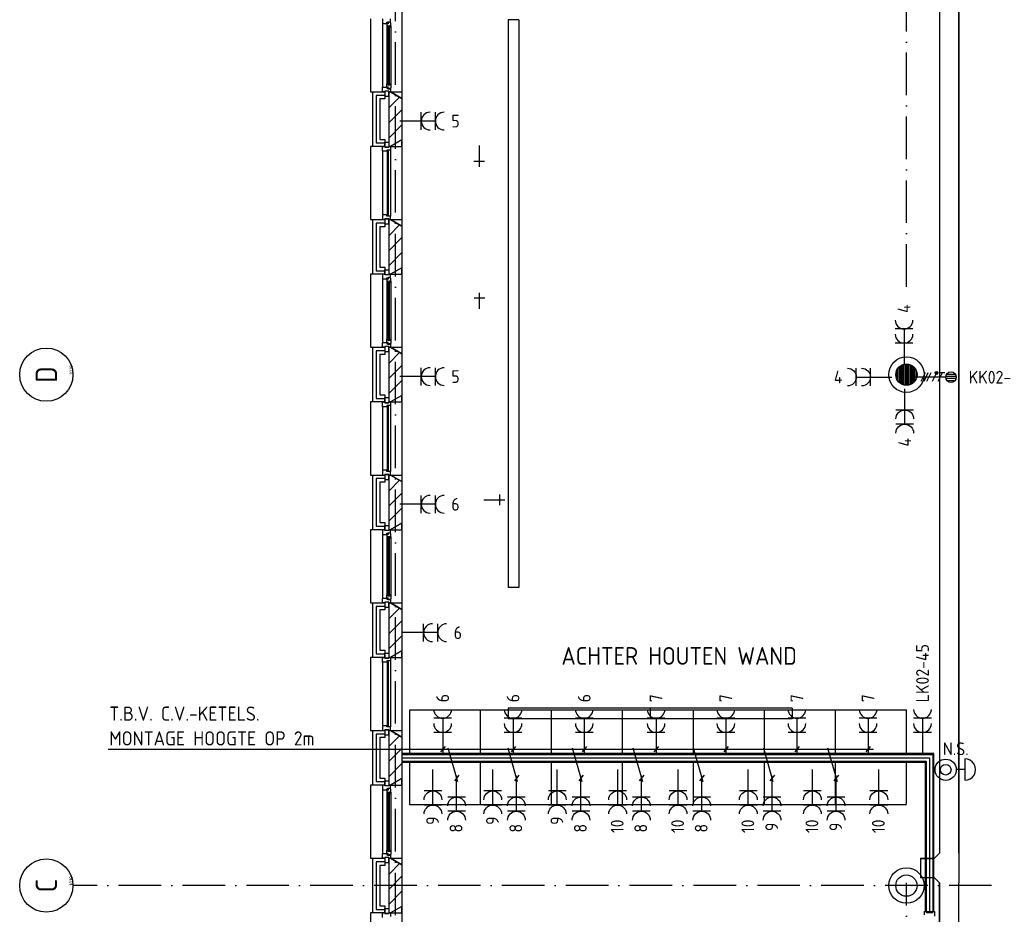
# Model space of a CAD drawing. Header units: millimetres. Extents: x 90707 to 259985, y -1262 to 84291.
# Tile 3 of 75: x 118451 to 132325, y 19603 to 32210. Entities that reach past the tile are written whole.
import ezdxf
from ezdxf.enums import TextEntityAlignment as Align

# ---------------------------------------------------------------- set-up
doc = ezdxf.new("R2010")
doc.units = ezdxf.units.MM
doc.header["$LTSCALE"] = 100
doc.linetypes.add('B-SL0', pattern=[100000000.0, 0, -100000000.0])
doc.linetypes.add('DASHDOT', pattern=[9, 6, -1.5, 0, -1.5])
doc.layers.get('0').update_dxf_attribs({"linetype": 'CONTINUOUS'})
for name, color, linetype in [('AL$7----_STRAMIEN', 1, 'DASHDOT'), ('AL$8----_HULPKOLOM', 2, 'CONTINUOUS'), ('AL$8----_HULPLIJNEN', 2, 'CONTINUOUS'), ('AL21----_BUITENWAND', 4, 'CONTINUOUS'), ('AL21K---_ISOLATIE', 1, 'CONTINUOUS'), ('AL22----_BINNENWAND', 7, 'CONTINUOUS'), ('AL28----_KONSTRUKTIE', 3, 'CONTINUOUS'), ('AL31----_BUITENKOZ', 7, 'CONTINUOUS'), ('AL32----_BINNENKOZ', 7, 'CONTINUOUS'), ('AL74----_INRSANITAIR', 7, 'CONTINUOUS'), ('ALL-----_REFLIJNEN', 8, 'CONTINUOUS'), ('ALN-----_BLOCKNAAM', 2, 'CONTINUOUS'), ('ALXAA---_GEWBETON', 12, 'CONTINUOUS'), ('ALXAB---_PREFABBETON', 1, 'CONTINUOUS'), ('EB62209-_ATTRIB', 2, 'CONTINUOUS'), ('EB63103-_ATTRIB', 2, 'CONTINUOUS'), ('EB6441--_ATTRIB', 2, 'CONTINUOUS'), ('EL62209-_KRACHT-ASP400', 3, 'CONTINUOUS'), ('EL63103-_LICHT-WCD230V', 3, 'CONTINUOUS'), ('EL6441--_DATACOM', 3, 'CONTINUOUS'), ('KABELGOOT', 8, 'CONTINUOUS'), ('LIJN025', 10, 'CONTINUOUS'), ('TEKST25', 1, 'CONTINUOUS'), ('VOLGNUMMER', 7, 'CONTINUOUS')]:
    doc.layers.add(name, color=color, linetype=linetype)
doc.styles.add('1_8', font='ISO', dxfattribs={"height": 1.8})
doc.styles.add('2_0', font='iso', dxfattribs={"height": 200})
doc.styles.add('NORATT', font='isocp.shx')
doc.styles.get("Standard").update_dxf_attribs({"font": 'iso.shx'})

# ---------------------------------------------------------------- blocks, each defined once
blk = doc.blocks.new('ES3W2A')
for p, q in [((1.25, 2), (-1.25, 2)), ((0, 2), (0, -3)), ((1.25, 0), (-1.25, 0))]:
    blk.add_line(p, q)
for centre in [(0, 3.25), (0, 1.25)]:
    blk.add_arc(centre, 1.25, 180, 0)
at = {"style": '1_8'}
for tag, flags, p in [('VERMOGEN', 9, (-2.5, 5)), ('GROEP', 8, (0, 5)), ('SCHAK', 8, (2.5, 5)), ('GELIJK', 9, (5, 5)), ('TAL', 8, (2.5, 5)), ('KAST', 9, (7, 5))]:
    blk.add_attdef(tag, text='', height=1.8, rotation=90, dxfattribs=dict(at, flags=flags)).set_placement(p, align=Align.MIDDLE_CENTER)
at = {"style": '1_8', "width": 0.7, "flags": 8}
blk.add_attdef('DOEL', text='', height=1.8, rotation=90, dxfattribs=at).set_placement((-2.5, 5), align=Align.MIDDLE_LEFT)
at = {"style": '1_8', "flags": 9}
blk.add_attdef('M_CODE', text='', height=1.8, dxfattribs=at).set_placement((0, 0), align=Align.MIDDLE_CENTER)
blk = doc.blocks.new('ES2X2')
for p, q in [((-0.45, 1.4), (-0.45, 2.6)), ((-0.15, 1.27), (-0.15, 2.73)), ((0.15, 1.27), (0.15, 2.73)), ((0.45, 1.4), (0.45, 2.6)), ((0, 1.25), (0, -3))]:
    blk.add_line(p, q)
at = {"color": 1}
for p, q in [((-0.72, -0.21), (-0.72, 0.11)), ((-0.64, -0.25), (-0.64, 0.15)), ((-0.6, 1.15), (-0.6, 0.35)), ((-0.6, 0.75), (0.6, 0.15)), ((-0.56, -0.25), (-0.56, 0.15)), ((-0.48, -0.21), (-0.48, 0.11)), ((-0.6, -0.05), (0.6, -0.65)), ((-0.6, -0.85), (0.6, -1.45)), ((-0.6, -1.25), (0.6, -1.85)), ((-0.6, -1.65), (0.6, -2.25))]:
    blk.add_line(p, q, dxfattribs=at)
blk.add_circle((0, 2), 0.75)
blk.add_circle((-0.6, -0.05), 0.2, dxfattribs=at)
at = {"style": '1_8'}
for tag, flags, p in [('VERMOGEN', 9, (-2.5, 4.5)), ('GROEP', 8, (0, 4.5)), ('SCHAK', 8, (2.5, 4.5)), ('KAST', 9, (7, 4.5)), ('DOEL', 8, (-2.5, 1))]:
    blk.add_attdef(tag, text='', height=1.8, rotation=90, dxfattribs=dict(at, flags=flags)).set_placement(p, align=Align.MIDDLE_LEFT)
at = {"style": '1_8', "flags": 8}
blk.add_attdef('TAL', text='', height=1.8, rotation=90, dxfattribs=at).set_placement((2.5, 4.5), align=Align.MIDDLE_CENTER)
at = {"style": '1_8', "flags": 9}
blk.add_attdef('M_CODE', text='', height=1.8, dxfattribs=at).set_placement((0, 0), align=Align.MIDDLE_CENTER)
blk = doc.blocks.new('ES111454')
for p, q in [((-1.51, 2.61), (1.49, 2.61)), ((-0.01, 2.61), (-0.01, 1.44))]:
    blk.add_line(p, q)
for radius in [1.5, 0.75]:
    blk.add_circle((0.01, -0.08), radius)
blk.add_arc((-0.01, 2.64), 1.5, 358.854, 181.146)
at = {"style": '1_8'}
for tag, flags, p in [('NUMMER', 8, (0.01, 5.42)), ('CODE', 8, (0.01, 2.92)), ('M_CODE', 9, (0.01, -0.08))]:
    blk.add_attdef(tag, text='', height=2, dxfattribs=dict(at, flags=flags)).set_placement(p, align=Align.MIDDLE)
blk = doc.blocks.new('1010')
at = {"layer": 'AL$7----_STRAMIEN', "color": 7, "linetype": 'Continuous'}
blk.add_circle((0, 750), 750, dxfattribs=at)
at = {"layer": 'AL$7----_STRAMIEN', "color": 3, "linetype": 'Continuous'}
blk.add_attdef('STR-NAAM', text='', height=600, rotation=360, dxfattribs=at).set_placement((0, 750), align=Align.MIDDLE)
at = {"layer": 'ALN-----_BLOCKNAAM', "linetype": 'Continuous'}
blk.add_text('1010', height=100, dxfattribs=at).set_placement((0, 0))
blk = doc.blocks.new('EH100000')
at = {"linetype": 'ByBlock'}
for p, q in [((1, 0.5), (0, 0.5)), ((1, 0.5, 1), (0, 0.5, 1)), ((0, -0.5, 1), (1, -0.5, 1)), ((1, -0.5), (0, -0.5))]:
    blk.add_line(p, q, dxfattribs=at)
at = {"linetype": 'ByBlock', "invisible_edges": 15}
for points in [[(1, -0.5), (0, -0.5), (0, 0.5), (1, 0.5)], [(0, 0.5), (1, 0.5), (1, 0.5, 1), (0, 0.5, 1)], [(0, -0.5, 1), (1, -0.5, 1), (1, -0.5), (0, -0.5)]]:
    blk.add_3dface(points, dxfattribs=at)
at = {"linetype": 'ByBlock', "style": '2_0', "flags": 8}
blk.add_attdef('FUNCTIE', text='', height=0.5, dxfattribs=at).set_placement((0.5, 0), align=Align.MIDDLE)
at = {"linetype": 'ByBlock', "flags": 9}
blk.add_attdef('SCHOT', text='', height=0.5, dxfattribs=at).set_placement((0.5, 0), align=Align.MIDDLE)
blk = doc.blocks.new('KG3FFF')
at = {"linetype": 'B-SL0'}
for p, q in [((-210, 135), (-210, -135)), ((210, -135), (210, 135)), ((-135, -210), (135, -210))]:
    blk.add_line(p, q, dxfattribs=at)
at = {"linetype": 'ByBlock'}
for points in [[(-210, 135), (0, 135), (0, 135), (210, 135)], [(-135, -210), (-135, -210), (-210, -135), (-210, -135)], [(210, -135), (210, -135), (135, -210), (135, -210)]]:
    blk.add_lwpolyline(points, dxfattribs=at)
at = {"flags": 3}
blk.add_attdef('HULPSTUK', (0, 0), '', height=1, rotation=90, dxfattribs=at)
blk = doc.blocks.new('EH100005')
blk.add_lwpolyline([(-1, -0.5), (0, -0.5), (0, 0.5), (-1, 0.5)])
at = {"style": '2_0', "flags": 9}
blk.add_attdef('HULPSTUK', text='', height=0.5, dxfattribs=at).set_placement((0, 0), align=Align.MIDDLE)
blk = doc.blocks.new('A$Cca306792')
at = {"layer": 'AL$7----_STRAMIEN', "color": 1}
blk.add_line((41028, 21270), (28083, 21270), dxfattribs=at)
for points in [[(32628, 5550), (32628, 78659)], [(39828, 29707), (39828, 78659)], [(39828, 5686), (39828, 21310)]]:
    blk.add_lwpolyline(points, dxfattribs=at)
at = {"layer": 'AL$8----_HULPKOLOM', "color": 8}
for centre in [(39828, 28470), (39828, 21270)]:
    blk.add_circle(centre, 250, dxfattribs=at)
at = {"layer": 'AL$8----_HULPLIJNEN', "color": 8}
for p, q in [((32558, 32455), (32718, 32455)), ((32718, 32362), (32558, 32455)), ((32718, 32455), (32718, 32362)), ((32718, 31777), (32558, 31685)), ((32718, 31685), (32718, 31777)), ((32558, 31685), (32718, 31685)), ((32558, 30655), (32718, 30655)), ((32718, 30562), (32558, 30655)), ((32718, 30655), (32718, 30562)), ((32718, 29977), (32558, 29885)), ((32718, 29885), (32718, 29977)), ((32558, 29885), (32718, 29885)), ((32558, 28855), (32718, 28855)), ((32718, 28762), (32558, 28855)), ((32718, 28855), (32718, 28762)), ((32718, 28177), (32558, 28085)), ((32718, 28085), (32718, 28177)), ((32558, 28085), (32718, 28085)), ((32558, 27055), (32718, 27055)), ((32718, 26962), (32558, 27055)), ((32718, 27055), (32718, 26962)), ((32718, 26377), (32558, 26285)), ((32718, 26285), (32718, 26377)), ((32558, 26285), (32718, 26285)), ((32558, 25255), (32718, 25255)), ((32718, 25162), (32558, 25255)), ((32718, 25255), (32718, 25162)), ((32718, 24577), (32558, 24485)), ((32718, 24485), (32718, 24577)), ((32558, 24485), (32718, 24485)), ((32558, 23455), (32718, 23455)), ((32718, 23362), (32558, 23455)), ((32718, 23455), (32718, 23362)), ((32718, 22777), (32558, 22685)), ((32718, 22685), (32718, 22777)), ((32558, 22685), (32718, 22685)), ((32558, 21655), (32718, 21655)), ((32718, 21562), (32558, 21655)), ((32718, 21655), (32718, 21562)), ((32718, 20977), (32558, 20885)), ((32718, 20885), (32718, 20977)), ((32558, 20885), (32718, 20885))]:
    blk.add_line(p, q, dxfattribs=at)
for points in [[(32828, 23145), (32828, 23745), (39828, 23745)], [(33828, 23145), (33828, 23745)], [(34828, 23145), (34828, 23745)], [(35828, 23145), (35828, 23745)], [(36828, 23145), (36828, 23745)], [(37828, 23145), (37828, 23745)], [(38828, 23145), (38828, 23745)], [(39828, 23145), (39828, 23745)], [(39828, 22407), (32828, 22407), (32828, 23023)], [(33828, 22423), (33828, 23023)], [(34828, 22423), (34828, 23023)], [(35828, 22423), (35828, 23023)], [(36828, 22423), (36828, 23023)], [(37828, 22423), (37828, 23023)], [(38828, 22423), (38828, 23023)], [(39828, 22423), (39828, 23023)]]:
    blk.add_lwpolyline(points, dxfattribs=at)
at = {"layer": 'AL21----_BUITENWAND', "color": 8}
for p, q in [((32308, 31685), (32308, 32455)), ((32308, 32455), (32477, 32455)), ((32477, 32355), (32408, 32355)), ((32408, 32355), (32408, 31785)), ((32477, 32455), (32477, 32355)), ((32408, 31785), (32477, 31785)), ((32477, 31785), (32477, 31685)), ((32477, 31685), (32308, 31685)), ((32308, 29885), (32308, 30655)), ((32308, 30655), (32477, 30655)), ((32477, 30555), (32408, 30555)), ((32408, 30555), (32408, 29985)), ((32477, 30655), (32477, 30555)), ((32408, 29985), (32477, 29985)), ((32477, 29985), (32477, 29885)), ((32477, 29885), (32308, 29885)), ((32308, 28085), (32308, 28855)), ((32308, 28855), (32477, 28855)), ((32477, 28755), (32408, 28755)), ((32408, 28755), (32408, 28185)), ((32477, 28855), (32477, 28755)), ((32408, 28185), (32477, 28185)), ((32477, 28185), (32477, 28085)), ((32477, 28085), (32308, 28085)), ((32308, 26285), (32308, 27055)), ((32308, 27055), (32477, 27055)), ((32477, 26955), (32408, 26955)), ((32408, 26955), (32408, 26385)), ((32477, 27055), (32477, 26955)), ((32408, 26385), (32477, 26385)), ((32477, 26385), (32477, 26285)), ((32477, 26285), (32308, 26285)), ((32308, 24485), (32308, 25255)), ((32308, 25255), (32477, 25255)), ((32477, 25255), (32477, 25155)), ((32477, 25155), (32408, 25155)), ((32408, 25155), (32408, 24585)), ((32408, 24585), (32477, 24585)), ((32477, 24585), (32477, 24485)), ((32477, 24485), (32308, 24485)), ((32308, 22685), (32308, 23455)), ((32308, 23455), (32477, 23455)), ((32477, 23455), (32477, 23355)), ((32477, 23355), (32408, 23355)), ((32408, 23355), (32408, 22785)), ((32408, 22785), (32477, 22785)), ((32477, 22785), (32477, 22685)), ((32477, 22685), (32308, 22685)), ((32308, 20885), (32308, 21655)), ((32308, 21655), (32477, 21655)), ((32477, 21655), (32477, 21555)), ((32477, 21555), (32408, 21555)), ((32408, 21555), (32408, 20985)), ((32408, 20985), (32477, 20985)), ((32477, 20985), (32477, 20885)), ((32477, 20885), (32308, 20885))]:
    blk.add_line(p, q, dxfattribs=at)
at = {"layer": 'AL21K---_ISOLATIE', "color": 8, "linetype": 'Continuous'}
for p, q in [((32538, 31785), (32538, 32355)), ((32538, 29985), (32538, 30555)), ((32538, 28185), (32538, 28755)), ((32538, 26385), (32538, 26955)), ((32538, 24585), (32538, 25155)), ((32538, 22785), (32538, 23355)), ((32538, 20985), (32538, 21555))]:
    blk.add_line(p, q, dxfattribs=at)
at = {"layer": 'AL22----_BINNENWAND', "color": 8}
for p, q in [((40216, 23132), (32718, 23132)), ((32718, 23132), (32718, 23007)), ((40216, 20906), (40216, 23132)), ((32718, 23007), (40091, 23007)), ((40091, 23007), (40091, 20906)), ((40091, 20906), (40216, 20906))]:
    blk.add_line(p, q, dxfattribs=at)
at = {"layer": 'AL22----_BINNENWAND', "color": 8, "linetype": 'Continuous'}
for p, q in [((32718, 23117), (40201, 23117)), ((40201, 23117), (40201, 20906)), ((32718, 23022), (40106, 23022)), ((40106, 23022), (40106, 20906))]:
    blk.add_line(p, q, dxfattribs=at)
at = {"layer": 'AL28----_KONSTRUKTIE', "color": 8}
for p, q in [((32538, 32455), (32558, 32455)), ((32538, 31685), (32538, 32455)), ((32558, 32455), (32718, 32362)), ((32718, 32362), (32718, 31777)), ((32718, 31777), (32558, 31685)), ((32558, 31685), (32538, 31685)), ((32538, 30655), (32558, 30655)), ((32538, 29885), (32538, 30655)), ((32558, 30655), (32718, 30562)), ((32718, 30562), (32718, 29977)), ((32718, 29977), (32558, 29885)), ((32558, 29885), (32538, 29885)), ((32538, 28855), (32558, 28855)), ((32538, 28085), (32538, 28855)), ((32558, 28855), (32718, 28762)), ((32718, 28762), (32718, 28177)), ((32718, 28177), (32558, 28085)), ((32558, 28085), (32538, 28085)), ((32538, 27055), (32558, 27055)), ((32538, 26285), (32538, 27055)), ((32558, 27055), (32718, 26962)), ((32718, 26962), (32718, 26377)), ((32718, 26377), (32558, 26285)), ((32558, 26285), (32538, 26285)), ((32538, 25255), (32558, 25255)), ((32538, 24485), (32538, 25255)), ((32558, 25255), (32718, 25162)), ((32718, 25162), (32718, 24577)), ((32718, 24577), (32558, 24485)), ((32558, 24485), (32538, 24485)), ((32538, 23455), (32558, 23455)), ((32538, 22685), (32538, 23455)), ((32558, 23455), (32718, 23362)), ((32718, 23362), (32718, 22777)), ((32718, 22777), (32558, 22685)), ((32558, 22685), (32538, 22685)), ((32538, 21655), (32558, 21655)), ((32538, 20885), (32538, 21655)), ((32558, 21655), (32718, 21562)), ((32718, 21562), (32718, 20977)), ((32718, 20977), (32558, 20885)), ((32558, 20885), (32538, 20885))]:
    blk.add_line(p, q, dxfattribs=at)
for centre in [(39828, 28470), (39828, 21270)]:
    blk.add_circle(centre, 150, dxfattribs=at)
at = {"layer": 'AL31----_BUITENKOZ', "color": 8}
for p, q in [((32718, 33577), (32718, 32362)), ((32278, 33485), (32278, 32455)), ((32557, 33437), (32527, 33437)), ((32527, 33437), (32527, 33415)), ((32557, 33430), (32557, 33437)), ((34218, 33470), (34218, 25470)), ((34368, 33470), (34218, 33470)), ((34368, 33470), (34368, 25470)), ((32444, 33418), (32444, 32522)), ((32522, 33423), (32507, 33423)), ((32507, 33423), (32507, 33418)), ((32507, 33418), (32507, 33371)), ((32507, 33371), (32507, 32569)), ((32507, 33371), (32520, 33368)), ((32520, 33368), (32520, 33385)), ((32520, 33385), (32561, 33385)), ((32522, 33415), (32522, 33423)), ((32527, 33415), (32522, 33415)), ((32559, 33385), (32545, 33385)), ((32545, 33385), (32545, 33368)), ((32545, 33368), (32559, 33368)), ((32561, 33428), (32557, 33430)), ((32559, 33368), (32559, 33385)), ((32561, 33385), (32561, 33428)), ((32561, 33385), (32561, 32554)), ((32507, 32569), (32520, 32571)), ((32507, 32522), (32507, 32569)), ((32507, 32516), (32507, 32522)), ((32522, 32516), (32507, 32516)), ((32520, 32571), (32520, 32554)), ((32520, 32554), (32561, 32554)), ((32527, 32524), (32522, 32524)), ((32522, 32524), (32522, 32516)), ((32527, 32502), (32527, 32524)), ((32557, 32502), (32527, 32502)), ((32545, 32554), (32545, 32571)), ((32545, 32571), (32559, 32571)), ((32559, 32554), (32545, 32554)), ((32561, 32511), (32557, 32509)), ((32557, 32509), (32557, 32502)), ((32559, 32571), (32559, 32554)), ((32561, 32554), (32561, 32511)), ((32278, 32455), (32308, 32455)), ((32533, 32465), (32477, 32465)), ((32477, 32465), (32477, 32394)), ((32477, 32394), (32533, 32394)), ((32533, 32394), (32533, 32465)), ((32718, 31777), (32718, 30562)), ((32308, 31685), (32278, 31685)), ((32278, 31685), (32278, 30655)), ((32477, 31675), (32477, 31746)), ((32477, 31746), (32533, 31746)), ((32533, 31675), (32477, 31675)), ((32533, 31746), (32533, 31675)), ((32558, 31635), (32558, 30705)), ((32444, 31618), (32444, 30722)), ((32533, 30665), (32477, 30665)), ((32477, 30665), (32477, 30594)), ((32533, 30594), (32533, 30665)), ((32278, 30655), (32308, 30655)), ((32477, 30594), (32533, 30594)), ((32718, 29977), (32718, 28762)), ((32308, 29885), (32278, 29885)), ((32278, 29885), (32278, 28855)), ((32477, 29875), (32477, 29946)), ((32477, 29946), (32533, 29946)), ((32533, 29875), (32477, 29875)), ((32557, 29837), (32527, 29837)), ((32527, 29837), (32527, 29815)), ((32533, 29946), (32533, 29875)), ((32557, 29830), (32557, 29837)), ((32561, 29828), (32557, 29830)), ((32444, 29818), (32444, 28922)), ((32522, 29823), (32507, 29823)), ((32507, 29823), (32507, 29818)), ((32507, 29818), (32507, 29771)), ((32507, 29771), (32507, 28969)), ((32507, 29771), (32520, 29768)), ((32520, 29768), (32520, 29785)), ((32520, 29785), (32561, 29785)), ((32522, 29815), (32522, 29823)), ((32527, 29815), (32522, 29815)), ((32559, 29785), (32545, 29785)), ((32545, 29785), (32545, 29768)), ((32545, 29768), (32559, 29768)), ((32559, 29768), (32559, 29785)), ((32561, 29785), (32561, 29828)), ((32561, 29785), (32561, 28954)), ((32533, 28865), (32477, 28865)), ((32477, 28865), (32477, 28794)), ((32507, 28969), (32520, 28971)), ((32507, 28922), (32507, 28969)), ((32507, 28916), (32507, 28922)), ((32522, 28916), (32507, 28916)), ((32520, 28971), (32520, 28954)), ((32520, 28954), (32561, 28954)), ((32527, 28924), (32522, 28924)), ((32522, 28924), (32522, 28916)), ((32527, 28902), (32527, 28924)), ((32557, 28902), (32527, 28902)), ((32533, 28794), (32533, 28865)), ((32545, 28954), (32545, 28971)), ((32545, 28971), (32559, 28971)), ((32559, 28954), (32545, 28954)), ((32561, 28911), (32557, 28909)), ((32557, 28909), (32557, 28902)), ((32559, 28971), (32559, 28954)), ((32561, 28954), (32561, 28911)), ((32278, 28855), (32308, 28855)), ((32477, 28794), (32533, 28794)), ((32718, 28177), (32718, 26962)), ((32308, 28085), (32278, 28085)), ((32278, 28085), (32278, 27055)), ((32477, 28075), (32477, 28146)), ((32477, 28146), (32533, 28146)), ((32533, 28075), (32477, 28075)), ((32533, 28146), (32533, 28075)), ((32558, 28035), (32558, 27105)), ((32444, 28018), (32444, 27122)), ((32533, 27065), (32477, 27065)), ((32477, 27065), (32477, 26994)), ((32533, 26994), (32533, 27065)), ((32278, 27055), (32308, 27055)), ((32477, 26994), (32533, 26994)), ((32718, 26377), (32718, 25162)), ((32308, 26285), (32278, 26285)), ((32278, 26285), (32278, 25255)), ((32477, 26275), (32477, 26346)), ((32477, 26346), (32533, 26346)), ((32533, 26275), (32477, 26275)), ((32522, 26223), (32507, 26223)), ((32507, 26223), (32507, 26218)), ((32522, 26215), (32522, 26223)), ((32557, 26237), (32527, 26237)), ((32527, 26237), (32527, 26215)), ((32533, 26346), (32533, 26275)), ((32557, 26230), (32557, 26237)), ((32561, 26228), (32557, 26230)), ((32561, 26185), (32561, 26228)), ((32444, 26218), (32444, 25322)), ((32507, 26218), (32507, 26171)), ((32507, 26171), (32507, 25369)), ((32507, 26171), (32520, 26168)), ((32520, 26168), (32520, 26185)), ((32520, 26185), (32561, 26185)), ((32527, 26215), (32522, 26215)), ((32559, 26185), (32545, 26185)), ((32545, 26185), (32545, 26168)), ((32545, 26168), (32559, 26168)), ((32559, 26168), (32559, 26185)), ((32561, 26185), (32561, 25354)), ((34368, 25470), (34218, 25470)), ((32278, 25255), (32308, 25255)), ((32533, 25265), (32477, 25265)), ((32477, 25265), (32477, 25194)), ((32507, 25369), (32520, 25371)), ((32507, 25322), (32507, 25369)), ((32507, 25316), (32507, 25322)), ((32522, 25316), (32507, 25316)), ((32520, 25371), (32520, 25354)), ((32520, 25354), (32561, 25354)), ((32527, 25324), (32522, 25324)), ((32522, 25324), (32522, 25316)), ((32527, 25302), (32527, 25324)), ((32557, 25302), (32527, 25302)), ((32533, 25194), (32533, 25265)), ((32545, 25354), (32545, 25371)), ((32545, 25371), (32559, 25371)), ((32559, 25354), (32545, 25354)), ((32561, 25311), (32557, 25309)), ((32557, 25309), (32557, 25302)), ((32559, 25371), (32559, 25354)), ((32561, 25354), (32561, 25311)), ((32477, 25194), (32533, 25194)), ((32718, 24577), (32718, 23362)), ((32308, 24485), (32278, 24485)), ((32278, 24485), (32278, 23455)), ((32477, 24475), (32477, 24546)), ((32477, 24546), (32533, 24546)), ((32533, 24475), (32477, 24475)), ((32533, 24546), (32533, 24475)), ((32558, 24435), (32558, 23505)), ((32444, 24418), (32444, 23522)), ((38218, 23770), (34218, 23770)), ((34218, 23770), (34218, 23620)), ((36218, 23770), (36218, 23620)), ((38218, 23770), (38218, 23620)), ((38218, 23620), (34218, 23620)), ((32278, 23455), (32308, 23455)), ((32533, 23465), (32477, 23465)), ((32477, 23465), (32477, 23394)), ((32533, 23394), (32533, 23465)), ((32477, 23394), (32533, 23394)), ((32718, 22777), (32718, 21562)), ((32308, 22685), (32278, 22685)), ((32278, 22685), (32278, 21655)), ((32444, 22618), (32444, 21722)), ((32477, 22675), (32477, 22746)), ((32477, 22746), (32533, 22746)), ((32533, 22675), (32477, 22675)), ((32522, 22623), (32507, 22623)), ((32507, 22623), (32507, 22618)), ((32507, 22618), (32507, 22571)), ((32522, 22615), (32522, 22623)), ((32557, 22637), (32527, 22637)), ((32527, 22637), (32527, 22615)), ((32533, 22746), (32533, 22675)), ((32557, 22630), (32557, 22637)), ((32561, 22628), (32557, 22630)), ((32561, 22585), (32561, 22628)), ((32507, 22571), (32507, 21769)), ((32507, 22571), (32520, 22568)), ((32520, 22568), (32520, 22585)), ((32520, 22585), (32561, 22585)), ((32527, 22615), (32522, 22615)), ((32559, 22585), (32545, 22585)), ((32545, 22585), (32545, 22568)), ((32545, 22568), (32559, 22568)), ((32559, 22568), (32559, 22585)), ((32561, 22585), (32561, 21754)), ((32278, 21655), (32308, 21655)), ((32533, 21665), (32477, 21665)), ((32477, 21665), (32477, 21594)), ((32507, 21769), (32520, 21771)), ((32507, 21722), (32507, 21769)), ((32507, 21716), (32507, 21722)), ((32522, 21716), (32507, 21716)), ((32520, 21771), (32520, 21754)), ((32520, 21754), (32561, 21754)), ((32527, 21724), (32522, 21724)), ((32522, 21724), (32522, 21716)), ((32527, 21702), (32527, 21724)), ((32557, 21702), (32527, 21702)), ((32533, 21594), (32533, 21665)), ((32545, 21754), (32545, 21771)), ((32545, 21771), (32559, 21771)), ((32559, 21754), (32545, 21754)), ((32561, 21711), (32557, 21709)), ((32557, 21709), (32557, 21702)), ((32559, 21771), (32559, 21754)), ((32561, 21754), (32561, 21711)), ((32477, 21594), (32533, 21594)), ((32718, 20977), (32718, 19762)), ((32308, 20885), (32278, 20885)), ((32278, 20885), (32278, 19855)), ((32477, 20875), (32477, 20946)), ((32477, 20946), (32533, 20946)), ((32533, 20875), (32477, 20875)), ((32533, 20946), (32533, 20875))]:
    blk.add_line(p, q, dxfattribs=at)
at = {"layer": 'AL31----_BUITENKOZ', "color": 8, "linetype": 'Continuous'}
for p, q in [((32543, 33383), (32522, 33383)), ((32522, 33383), (32522, 32556)), ((32543, 32556), (32543, 33383)), ((32522, 32556), (32543, 32556)), ((32444, 31618), (32444, 31685)), ((32444, 31685), (32477, 31685)), ((32477, 31685), (32477, 31675)), ((32477, 31675), (32533, 31675)), ((32558, 31635), (32507, 31635)), ((32507, 31635), (32507, 31618)), ((32533, 31675), (32533, 31685)), ((32533, 31685), (32533, 31685)), ((32533, 31685), (32558, 31685)), ((32558, 31685), (32558, 31635)), ((32558, 31635), (32558, 31635)), ((32507, 31618), (32444, 31618)), ((32444, 31618), (32444, 31618)), ((32444, 31618), (32444, 31618)), ((32444, 31618), (32444, 31618)), ((32444, 31618), (32444, 31618)), ((32532, 31630), (32511, 31630)), ((32511, 31630), (32511, 30710)), ((32532, 30710), (32532, 31630)), ((32507, 30722), (32444, 30722)), ((32444, 30722), (32444, 30722)), ((32444, 30722), (32444, 30722)), ((32444, 30722), (32444, 30722)), ((32444, 30722), (32444, 30722)), ((32444, 30722), (32444, 30655)), ((32477, 30655), (32477, 30665)), ((32477, 30665), (32533, 30665)), ((32507, 30705), (32507, 30722)), ((32558, 30705), (32507, 30705)), ((32511, 30710), (32532, 30710)), ((32533, 30665), (32533, 30655)), ((32558, 30705), (32558, 30705)), ((32558, 30655), (32558, 30705)), ((32444, 30655), (32477, 30655)), ((32533, 30655), (32533, 30655)), ((32533, 30655), (32558, 30655)), ((32543, 29783), (32522, 29783)), ((32522, 29783), (32522, 28956)), ((32543, 28956), (32543, 29783)), ((32522, 28956), (32543, 28956)), ((32444, 28018), (32444, 28085)), ((32444, 28085), (32477, 28085)), ((32477, 28085), (32477, 28075)), ((32477, 28075), (32533, 28075)), ((32558, 28035), (32507, 28035)), ((32507, 28035), (32507, 28018)), ((32532, 28030), (32511, 28030)), ((32511, 28030), (32511, 27110)), ((32532, 27110), (32532, 28030)), ((32533, 28075), (32533, 28085)), ((32533, 28085), (32533, 28085)), ((32533, 28085), (32558, 28085)), ((32558, 28085), (32558, 28035)), ((32558, 28035), (32558, 28035)), ((32507, 28018), (32444, 28018)), ((32444, 28018), (32444, 28018)), ((32444, 28018), (32444, 28018)), ((32444, 28018), (32444, 28018)), ((32444, 28018), (32444, 28018)), ((32507, 27122), (32444, 27122)), ((32444, 27122), (32444, 27122)), ((32444, 27122), (32444, 27122)), ((32444, 27122), (32444, 27122)), ((32444, 27122), (32444, 27122)), ((32444, 27122), (32444, 27055)), ((32477, 27055), (32477, 27065)), ((32477, 27065), (32533, 27065)), ((32507, 27105), (32507, 27122)), ((32558, 27105), (32507, 27105)), ((32511, 27110), (32532, 27110)), ((32533, 27065), (32533, 27055)), ((32558, 27105), (32558, 27105)), ((32558, 27055), (32558, 27105)), ((32444, 27055), (32477, 27055)), ((32533, 27055), (32533, 27055)), ((32533, 27055), (32558, 27055)), ((32543, 26183), (32522, 26183)), ((32522, 26183), (32522, 25356)), ((32543, 25356), (32543, 26183)), ((32522, 25356), (32543, 25356)), ((32444, 24418), (32444, 24485)), ((32444, 24485), (32477, 24485)), ((32477, 24485), (32477, 24475)), ((32477, 24475), (32533, 24475)), ((32558, 24435), (32507, 24435)), ((32507, 24435), (32507, 24418)), ((32532, 24430), (32511, 24430)), ((32511, 24430), (32511, 23510)), ((32532, 23510), (32532, 24430)), ((32533, 24475), (32533, 24485)), ((32533, 24485), (32533, 24485)), ((32533, 24485), (32558, 24485)), ((32558, 24485), (32558, 24435)), ((32558, 24435), (32558, 24435)), ((32507, 24418), (32444, 24418)), ((32444, 24418), (32444, 24418)), ((32444, 24418), (32444, 24418)), ((32444, 24418), (32444, 24418)), ((32444, 24418), (32444, 24418)), ((32507, 23522), (32444, 23522)), ((32444, 23522), (32444, 23522)), ((32444, 23522), (32444, 23522)), ((32444, 23522), (32444, 23522)), ((32444, 23522), (32444, 23522)), ((32444, 23522), (32444, 23455)), ((32444, 23455), (32477, 23455)), ((32477, 23455), (32477, 23465)), ((32477, 23465), (32533, 23465)), ((32507, 23505), (32507, 23522)), ((32558, 23505), (32507, 23505)), ((32511, 23510), (32532, 23510)), ((32533, 23465), (32533, 23455)), ((32533, 23455), (32533, 23455)), ((32533, 23455), (32558, 23455)), ((32558, 23505), (32558, 23505)), ((32558, 23455), (32558, 23505)), ((32543, 22583), (32522, 22583)), ((32522, 22583), (32522, 21756)), ((32543, 21756), (32543, 22583)), ((32522, 21756), (32543, 21756)), ((32444, 20818), (32444, 20885)), ((32444, 20885), (32477, 20885)), ((32477, 20885), (32477, 20875)), ((32477, 20875), (32533, 20875)), ((32533, 20875), (32533, 20885)), ((32533, 20885), (32533, 20885)), ((32533, 20885), (32558, 20885)), ((32558, 20885), (32558, 20835))]:
    blk.add_line(p, q, dxfattribs=at)
at = {"layer": 'AL32----_BINNENKOZ', "color": 8}
for p, q in [((32444, 33485), (32444, 33418)), ((32522, 33435), (32522, 33441)), ((32522, 33441), (32558, 33441)), ((32558, 33441), (32558, 33485)), ((32444, 33418), (32507, 33418)), ((32507, 33418), (32507, 33435)), ((32507, 33435), (32522, 33435)), ((32444, 32455), (32444, 32522)), ((32444, 32522), (32507, 32522)), ((32507, 32522), (32507, 32505)), ((32507, 32505), (32522, 32505)), ((32522, 32505), (32522, 32499)), ((32522, 32499), (32558, 32499)), ((32558, 32499), (32558, 32455)), ((32477, 32455), (32444, 32455)), ((32533, 32465), (32477, 32465)), ((32477, 32465), (32477, 32455)), ((32533, 32455), (32533, 32465)), ((32558, 32455), (32533, 32455)), ((32477, 29885), (32444, 29885)), ((32444, 29885), (32444, 29818)), ((32477, 29875), (32477, 29885)), ((32533, 29875), (32477, 29875)), ((32507, 29818), (32507, 29835)), ((32507, 29835), (32522, 29835)), ((32522, 29835), (32522, 29841)), ((32522, 29841), (32558, 29841)), ((32558, 29885), (32533, 29885)), ((32533, 29885), (32533, 29875)), ((32558, 29841), (32558, 29885)), ((32444, 29818), (32507, 29818)), ((32444, 28855), (32444, 28922)), ((32444, 28922), (32507, 28922)), ((32533, 28865), (32477, 28865)), ((32477, 28865), (32477, 28855)), ((32507, 28922), (32507, 28905)), ((32507, 28905), (32522, 28905)), ((32522, 28905), (32522, 28899)), ((32522, 28899), (32558, 28899)), ((32533, 28855), (32533, 28865)), ((32558, 28899), (32558, 28855)), ((32477, 28855), (32444, 28855)), ((32558, 28855), (32533, 28855)), ((32477, 26285), (32444, 26285)), ((32444, 26285), (32444, 26218)), ((32477, 26275), (32477, 26285)), ((32533, 26275), (32477, 26275)), ((32507, 26218), (32507, 26235)), ((32507, 26235), (32522, 26235)), ((32522, 26235), (32522, 26241)), ((32522, 26241), (32558, 26241)), ((32558, 26285), (32533, 26285)), ((32533, 26285), (32533, 26275)), ((32558, 26241), (32558, 26285)), ((32444, 26218), (32507, 26218)), ((32444, 25255), (32444, 25322)), ((32444, 25322), (32507, 25322)), ((32477, 25255), (32444, 25255)), ((32533, 25265), (32477, 25265)), ((32477, 25265), (32477, 25255)), ((32507, 25322), (32507, 25305)), ((32507, 25305), (32522, 25305)), ((32522, 25305), (32522, 25299)), ((32522, 25299), (32558, 25299)), ((32533, 25255), (32533, 25265)), ((32558, 25255), (32533, 25255)), ((32558, 25299), (32558, 25255)), ((32477, 22685), (32444, 22685)), ((32444, 22685), (32444, 22618)), ((32444, 22618), (32507, 22618)), ((32477, 22675), (32477, 22685)), ((32533, 22675), (32477, 22675)), ((32507, 22618), (32507, 22635)), ((32507, 22635), (32522, 22635)), ((32522, 22635), (32522, 22641)), ((32522, 22641), (32558, 22641)), ((32558, 22685), (32533, 22685)), ((32533, 22685), (32533, 22675)), ((32558, 22641), (32558, 22685)), ((32444, 21655), (32444, 21722)), ((32444, 21722), (32507, 21722)), ((32477, 21655), (32444, 21655)), ((32533, 21665), (32477, 21665)), ((32477, 21665), (32477, 21655)), ((32507, 21722), (32507, 21705)), ((32507, 21705), (32522, 21705)), ((32522, 21705), (32522, 21699)), ((32522, 21699), (32558, 21699)), ((32533, 21655), (32533, 21665)), ((32558, 21655), (32533, 21655)), ((32558, 21699), (32558, 21655)), ((40084, 20906), (40109, 20906)), ((40084, 20856), (40084, 20906)), ((40109, 20906), (40109, 20890)), ((40109, 20890), (40201, 20890)), ((40201, 20890), (40201, 20906)), ((40201, 20906), (40223, 20906)), ((40223, 20906), (40223, 20839))]:
    blk.add_line(p, q, dxfattribs=at)
at = {"layer": 'AL74----_INRSANITAIR', "color": 2, "linetype": 'Continuous'}
for points in [[(33806, 31698), (33806, 31398)], [(33881, 31473), (33731, 31473)], [(33738, 29554), (33888, 29554)], [(33813, 29396), (33813, 29621)], [(34096, 26779), (34096, 26629)], [(33871, 26704), (34171, 26704)]]:
    blk.add_lwpolyline(points, dxfattribs=at)
at = {"layer": 'ALL-----_REFLIJNEN', "color": 8, "linetype": 'Continuous'}
for p, q in [((32477, 32405), (32358, 32405)), ((32358, 32405), (32358, 31735)), ((32358, 31735), (32477, 31735)), ((32477, 30605), (32358, 30605)), ((32358, 30605), (32358, 29935)), ((32358, 29935), (32477, 29935)), ((32477, 28805), (32358, 28805)), ((32358, 28805), (32358, 28135)), ((32358, 28135), (32477, 28135)), ((32477, 27005), (32358, 27005)), ((32358, 27005), (32358, 26335)), ((32358, 26335), (32477, 26335)), ((32477, 25205), (32358, 25205)), ((32358, 25205), (32358, 24535)), ((32358, 24535), (32477, 24535)), ((32477, 23405), (32358, 23405)), ((32358, 23405), (32358, 22735)), ((32718, 23070), (40153, 23070)), ((40153, 23070), (40153, 20906)), ((32358, 22735), (32477, 22735)), ((32477, 21605), (32358, 21605)), ((32358, 21605), (32358, 20935)), ((32358, 20935), (32477, 20935))]:
    blk.add_line(p, q, dxfattribs=at)
at = {"layer": 'ALXAA---_GEWBETON', "color": 8}
for p, q in [((39728, 28358), (39728, 28581)), ((39748, 28343), (39748, 28596)), ((39768, 28332), (39768, 28607)), ((39788, 28325), (39788, 28614)), ((39808, 28321), (39808, 28618)), ((39828, 28320), (39828, 28620)), ((39848, 28321), (39848, 28618)), ((39868, 28325), (39868, 28614)), ((39888, 28332), (39888, 28607)), ((39908, 28343), (39908, 28596)), ((39928, 28358), (39928, 28581)), ((39688, 28416), (39688, 28523)), ((39708, 28380), (39708, 28560)), ((39948, 28380), (39948, 28560)), ((39968, 28416), (39968, 28523))]:
    blk.add_line(p, q, dxfattribs=at)
at = {"layer": 'ALXAB---_PREFABBETON', "color": 8}
for p, q in [((32538, 32446), (32547, 32455)), ((32538, 32233), (32686, 32381)), ((32538, 32021), (32718, 32201)), ((32538, 31809), (32718, 31989)), ((32538, 30646), (32547, 30655)), ((32538, 30433), (32686, 30581)), ((32538, 30221), (32718, 30401)), ((32538, 30009), (32718, 30189)), ((32538, 28846), (32547, 28855)), ((32538, 28633), (32686, 28781)), ((32538, 28421), (32718, 28601)), ((32538, 28209), (32718, 28389)), ((32538, 27046), (32547, 27055)), ((32538, 26833), (32686, 26981)), ((32538, 26621), (32718, 26801)), ((32538, 26409), (32718, 26589)), ((32538, 25246), (32547, 25255)), ((32538, 25033), (32686, 25181)), ((32538, 24821), (32718, 25001)), ((32538, 24609), (32718, 24789)), ((32538, 23446), (32547, 23455)), ((32538, 23233), (32686, 23381)), ((32538, 23021), (32718, 23201)), ((32538, 22809), (32718, 22989)), ((32538, 21646), (32547, 21655)), ((32538, 21433), (32686, 21581)), ((32538, 21221), (32718, 21401)), ((32538, 21009), (32718, 21189))]:
    blk.add_line(p, q, dxfattribs=at)
at = {"layer": 'AL$7----_STRAMIEN', "xscale": 0.5, "yscale": 0.5, "zscale": 0.5, "rotation": 90}
for p, values in [((28083, 28470), {'STR-NAAM': 'D'}), ((28083, 21270), {'STR-NAAM': 'C'})]:
    blk.add_blockref('1010', p, dxfattribs=at).add_auto_attribs(values)
at = {"layer": 'KABELGOOT', "yscale": 270, "zscale": 60}
for name, p, xscale, rotation in [('EH100000', (40429, 21728), 15684, 89.99999999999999), ('EH100000', (40219, 21518), 193.0364582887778, 180), ('EH100005', (40026, 21518), 60, 180), ('EH100000', (40429, 21308), 3730.000000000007, 270)]:
    blk.add_blockref(name, p, dxfattribs=dict(at, xscale=xscale, rotation=rotation))
at = {"layer": 'KABELGOOT', "rotation": 270}
blk.add_blockref('KG3FFF', (40429, 21518), dxfattribs=at)
at = {"layer": 'VOLGNUMMER', "color": 252, "linetype": 'ByBlock'}
for tag, p in [('0.28', (16187, 74214)), ('0.17', (62961, 72994)), ('0.16', (78893, 73105)), ('0.29', (35887, 72529)), ('0.18', (53124, 64542)), ('0.701', (85482, 63517)), ('0.32', (36092, 63166)), ('0.30', (29366, 63128)), ('0.12', (90689, 63024)), ('0.29A', (33165, 62745)), ('0.30', (38191, 61494)), ('0.27', (17657, 61363)), ('0.19', (61479, 61433)), ('0.14', (89762, 60088)), ('0.33', (45869, 59450)), ('0.15', (73454, 57402)), ('0.801', (112714, 57073)), ('0.25', (28058, 57013)), ('0.18A', (61029, 56759)), ('0.26A', (36299, 54851)), ('0.20', (60895, 53506)), ('0.800', (90980, 50804)), ('0.25A', (73288, 48435)), ('0.21', (58702, 48178)), ('0.300', (94483, 48257)), ('0.24', (35041, 47783)), ('0.102', (87631, 47613)), ('0.26', (18559, 46119)), ('0.203', (95795, 46197)), ('0.802', (68387, 42721)), ('0.204', (95497, 42149)), ('0.07B', (66790, 38909)), ('0.702', (95327, 36513))]:
    blk.add_attdef(tag, text='', height=250, dxfattribs=at).set_placement(p, align=Align.MIDDLE_CENTER)
at = {"layer": 'VOLGNUMMER', "color": 8, "linetype": 'ByBlock'}
blk.add_attdef('0.600', text='', height=250, dxfattribs=at).set_placement((96800, 48300), align=Align.MIDDLE_CENTER)

msp = doc.modelspace()

# ---------------------------------------------------------------- linework, layer by layer
at = {"layer": 'LIJN025'}
for p, q in [((119699, 21929), (130480, 21929)), ((124444, 21970), (124381, 21891)), ((124486, 21947), (124621, 21474)), ((125327, 21947), (125462, 21474)), ((125436, 21970), (125374, 21891)), ((126238, 21947), (126373, 21474)), ((126440, 21970), (126377, 21891)), ((127090, 21947), (127225, 21474)), ((127451, 21970), (127388, 21891)), ((127941, 21947), (128076, 21474)), ((128435, 21970), (128372, 21891)), ((128930, 21947), (129065, 21474)), ((129435, 21970), (129373, 21891)), ((129834, 21947), (129969, 21474)), ((130437, 21970), (130375, 21891)), ((124640, 21562), (124577, 21483)), ((125483, 21562), (125421, 21483)), ((126392, 21562), (126329, 21483)), ((127244, 21562), (127181, 21483)), ((128095, 21562), (128032, 21483)), ((129085, 21562), (129022, 21483)), ((129988, 21562), (129925, 21483))]:
    msp.add_line(p, q, dxfattribs=at)

# ---------------------------------------------------------------- block references
at = {"layer": 'EL62209-_KRACHT-ASP400'}
ref = msp.add_blockref('ES2X2', (131374, 27172, 1050), dxfattribs=dict(at, xscale=100, yscale=100, zscale=100, rotation=270))
ref.add_attrib('GROEP', 'KK02-7/K06', dxfattribs={"layer": 'EB62209-_ATTRIB', "color": 1, "height": 180, "style": '1_8', "flags": 8}).set_placement((131824, 27172, 1050), align=Align.MIDDLE_LEFT)
at = {"layer": 'EL63103-_LICHT-WCD230V'}
ref = msp.add_blockref('ES3W2A', (124108, 30781), dxfattribs=dict(at, xscale=100, yscale=100, zscale=100, rotation=270))
ref.add_attrib('GROEP', '5', dxfattribs={"layer": 'EB63103-_ATTRIB', "color": 1, "height": 180, "style": 'NORATT', "flags": 8}).set_placement((124533, 30781), align=Align.MIDDLE_LEFT)
ref = msp.add_blockref('ES3W2A', (130912, 27652, 1050), dxfattribs=dict(at, xscale=100, yscale=100, zscale=100))
ref.add_attrib('GROEP', '4', dxfattribs={"layer": 'EB63103-_ATTRIB', "color": 1, "height": 180, "rotation": 90, "style": '1_8', "flags": 8}).set_placement((130912, 28077, 1050), align=Align.MIDDLE_LEFT)
ref = msp.add_blockref('ES3W2A', (124108, 27181), dxfattribs=dict(at, xscale=100, yscale=100, zscale=100, rotation=270))
ref.add_attrib('GROEP', '5', dxfattribs={"layer": 'EB63103-_ATTRIB', "color": 1, "height": 180, "style": 'NORATT', "flags": 8}).set_placement((124533, 27181), align=Align.MIDDLE_LEFT)
ref = msp.add_blockref('ES3W2A', (130439, 27174, 1050), dxfattribs=dict(at, xscale=-100, yscale=100, zscale=100, rotation=90))
ref.add_attrib('GROEP', '4', dxfattribs={"layer": 'EB63103-_ATTRIB', "color": 1, "height": 180, "style": '1_8', "flags": 8}).set_placement((129924, 27174, 1050), align=Align.MIDDLE_LEFT)
ref = msp.add_blockref('ES3W2A', (130922, 26709, 1050), dxfattribs=dict(at, xscale=-100, yscale=100, zscale=100, rotation=180))
ref.add_attrib('GROEP', '4', dxfattribs={"layer": 'EB63103-_ATTRIB', "color": 1, "height": 180, "rotation": 90, "style": '1_8', "flags": 8}).set_placement((130922, 26194, 1050), align=Align.MIDDLE_LEFT)
ref = msp.add_blockref('ES3W2A', (124108, 25381), dxfattribs=dict(at, xscale=100, yscale=100, zscale=100, rotation=270))
ref.add_attrib('GROEP', '6', dxfattribs={"layer": 'EB63103-_ATTRIB', "color": 1, "height": 180, "style": '1_8', "flags": 8}).set_placement((124533, 25381), align=Align.MIDDLE_LEFT)
ref = msp.add_blockref('ES3W2A', (124142, 23572, 1050), dxfattribs=dict(at, xscale=100, yscale=100, zscale=100, rotation=270))
ref.add_attrib('GROEP', '6', dxfattribs={"layer": 'EB63103-_ATTRIB', "color": 1, "height": 180, "style": '1_8', "flags": 8}).set_placement((124567, 23572, 1050), align=Align.MIDDLE_LEFT)
ref = msp.add_blockref('ES3W2A', (131172, 22166, 1050), dxfattribs=dict(at, xscale=100, yscale=100, zscale=100))
ref.add_attrib('GROEP', 'LK02-45', dxfattribs={"layer": 'EB63103-_ATTRIB', "color": 1, "height": 180, "rotation": 90, "style": '1_8', "flags": 8}).set_placement((131172, 22591, 1050), align=Align.MIDDLE_LEFT)
ref = msp.add_blockref('ES3W2A', (124411, 22166, 1050), dxfattribs=dict(at, xscale=100, yscale=100, zscale=100))
ref.add_attrib('GROEP', '6', dxfattribs={"layer": 'EB63103-_ATTRIB', "color": 1, "height": 180, "rotation": 90, "style": '1_8', "flags": 8}).set_placement((124411, 22591, 1050), align=Align.MIDDLE_LEFT)
ref = msp.add_blockref('ES3W2A', (125403, 22166, 1050), dxfattribs=dict(at, xscale=100, yscale=100, zscale=100))
ref.add_attrib('GROEP', '6', dxfattribs={"layer": 'EB63103-_ATTRIB', "color": 1, "height": 180, "rotation": 90, "style": '1_8', "flags": 8}).set_placement((125403, 22591, 1050), align=Align.MIDDLE_LEFT)
ref = msp.add_blockref('ES3W2A', (126406, 22166, 1050), dxfattribs=dict(at, xscale=100, yscale=100, zscale=100))
ref.add_attrib('GROEP', '6', dxfattribs={"layer": 'EB63103-_ATTRIB', "color": 1, "height": 180, "rotation": 90, "style": '1_8', "flags": 8}).set_placement((126406, 22591, 1050), align=Align.MIDDLE_LEFT)
ref = msp.add_blockref('ES3W2A', (127418, 22166, 1050), dxfattribs=dict(at, xscale=100, yscale=100, zscale=100))
ref.add_attrib('GROEP', '7', dxfattribs={"layer": 'EB63103-_ATTRIB', "color": 1, "height": 180, "rotation": 90, "style": '1_8', "flags": 8}).set_placement((127418, 22591, 1050), align=Align.MIDDLE_LEFT)
ref = msp.add_blockref('ES3W2A', (128401, 22166, 1050), dxfattribs=dict(at, xscale=100, yscale=100, zscale=100))
ref.add_attrib('GROEP', '7', dxfattribs={"layer": 'EB63103-_ATTRIB', "color": 1, "height": 180, "rotation": 90, "style": '1_8', "flags": 8}).set_placement((128401, 22591, 1050), align=Align.MIDDLE_LEFT)
ref = msp.add_blockref('ES3W2A', (129403, 22166, 1050), dxfattribs=dict(at, xscale=100, yscale=100, zscale=100))
ref.add_attrib('GROEP', '7', dxfattribs={"layer": 'EB63103-_ATTRIB', "color": 1, "height": 180, "rotation": 90, "style": '1_8', "flags": 8}).set_placement((129403, 22591, 1050), align=Align.MIDDLE_LEFT)
ref = msp.add_blockref('ES3W2A', (130406, 22166, 1050), dxfattribs=dict(at, xscale=100, yscale=100, zscale=100))
ref.add_attrib('GROEP', '7', dxfattribs={"layer": 'EB63103-_ATTRIB', "color": 1, "height": 180, "rotation": 90, "style": '1_8', "flags": 8}).set_placement((130406, 22591, 1050), align=Align.MIDDLE_LEFT)
ref = msp.add_blockref('ES3W2A', (124274, 21342), dxfattribs=dict(at, xscale=-100, yscale=100, zscale=100, rotation=180))
ref.add_attrib('GROEP', '9', dxfattribs={"layer": 'EB63103-_ATTRIB', "color": 1, "height": 180, "rotation": 90, "style": '1_8', "flags": 8}).set_placement((124269, 20863), align=Align.MIDDLE_LEFT)
ref = msp.add_blockref('ES3W2A', (124607, 21255), dxfattribs=dict(at, xscale=-100, yscale=100, zscale=100, rotation=180))
ref.add_attrib('GROEP', '8', dxfattribs={"layer": 'EB63103-_ATTRIB', "color": 1, "height": 180, "rotation": 90, "style": '1_8', "flags": 8}).set_placement((124599, 20755), align=Align.MIDDLE_LEFT)
ref = msp.add_blockref('ES3W2A', (125116, 21342), dxfattribs=dict(at, xscale=-100, yscale=100, zscale=100, rotation=180))
ref.add_attrib('GROEP', '9', dxfattribs={"layer": 'EB63103-_ATTRIB', "color": 1, "height": 180, "rotation": 90, "style": '1_8', "flags": 8}).set_placement((125112, 20863), align=Align.MIDDLE_LEFT)
ref = msp.add_blockref('ES3W2A', (125450, 21255), dxfattribs=dict(at, xscale=-100, yscale=100, zscale=100, rotation=180))
ref.add_attrib('GROEP', '8', dxfattribs={"layer": 'EB63103-_ATTRIB', "color": 1, "height": 180, "rotation": 90, "style": '1_8', "flags": 8}).set_placement((125442, 20755), align=Align.MIDDLE_LEFT)
ref = msp.add_blockref('ES3W2A', (126025, 21342), dxfattribs=dict(at, xscale=-100, yscale=100, zscale=100, rotation=180))
ref.add_attrib('GROEP', '9', dxfattribs={"layer": 'EB63103-_ATTRIB', "color": 1, "height": 180, "rotation": 90, "style": '1_8', "flags": 8}).set_placement((126021, 20863), align=Align.MIDDLE_LEFT)
ref = msp.add_blockref('ES3W2A', (126359, 21255), dxfattribs=dict(at, xscale=-100, yscale=100, zscale=100, rotation=180))
ref.add_attrib('GROEP', '8', dxfattribs={"layer": 'EB63103-_ATTRIB', "color": 1, "height": 180, "rotation": 90, "style": '1_8', "flags": 8}).set_placement((126351, 20755), align=Align.MIDDLE_LEFT)
ref = msp.add_blockref('ES3W2A', (126877, 21342), dxfattribs=dict(at, xscale=-100, yscale=100, zscale=100, rotation=180))
ref.add_attrib('GROEP', '10', dxfattribs={"layer": 'EB63103-_ATTRIB', "color": 1, "height": 180, "rotation": 90, "style": '1_8', "flags": 8}).set_placement((126870, 20748), align=Align.MIDDLE_LEFT)
ref = msp.add_blockref('ES3W2A', (127211, 21255), dxfattribs=dict(at, xscale=-100, yscale=100, zscale=100, rotation=180))
ref.add_attrib('GROEP', '8', dxfattribs={"layer": 'EB63103-_ATTRIB', "color": 1, "height": 180, "rotation": 90, "style": '1_8', "flags": 8}).set_placement((127202, 20755), align=Align.MIDDLE_LEFT)
ref = msp.add_blockref('ES3W2A', (127728, 21342), dxfattribs=dict(at, xscale=-100, yscale=100, zscale=100, rotation=180))
ref.add_attrib('GROEP', '10', dxfattribs={"layer": 'EB63103-_ATTRIB', "color": 1, "height": 180, "rotation": 90, "style": '1_8', "flags": 8}).set_placement((127721, 20748), align=Align.MIDDLE_LEFT)
ref = msp.add_blockref('ES3W2A', (128062, 21255), dxfattribs=dict(at, xscale=-100, yscale=100, zscale=100, rotation=180))
ref.add_attrib('GROEP', '8', dxfattribs={"layer": 'EB63103-_ATTRIB', "color": 1, "height": 180, "rotation": 90, "style": '1_8', "flags": 8}).set_placement((128054, 20755), align=Align.MIDDLE_LEFT)
ref = msp.add_blockref('ES3W2A', (128718, 21342), dxfattribs=dict(at, xscale=-100, yscale=100, zscale=100, rotation=180))
ref.add_attrib('GROEP', '10', dxfattribs={"layer": 'EB63103-_ATTRIB', "color": 1, "height": 180, "rotation": 90, "style": '1_8', "flags": 8}).set_placement((128711, 20748), align=Align.MIDDLE_LEFT)
ref = msp.add_blockref('ES3W2A', (129052, 21255), dxfattribs=dict(at, xscale=-100, yscale=100, zscale=100, rotation=180))
ref.add_attrib('GROEP', '9', dxfattribs={"layer": 'EB63103-_ATTRIB', "color": 1, "height": 180, "rotation": 90, "style": '1_8', "flags": 8}).set_placement((129047, 20776), align=Align.MIDDLE_LEFT)
ref = msp.add_blockref('ES3W2A', (129621, 21342), dxfattribs=dict(at, xscale=-100, yscale=100, zscale=100, rotation=180))
ref.add_attrib('GROEP', '10', dxfattribs={"layer": 'EB63103-_ATTRIB', "color": 1, "height": 180, "rotation": 90, "style": '1_8', "flags": 8}).set_placement((129614, 20748), align=Align.MIDDLE_LEFT)
ref = msp.add_blockref('ES3W2A', (129955, 21255), dxfattribs=dict(at, xscale=-100, yscale=100, zscale=100, rotation=180))
ref.add_attrib('GROEP', '9', dxfattribs={"layer": 'EB63103-_ATTRIB', "color": 1, "height": 180, "rotation": 90, "style": '1_8', "flags": 8}).set_placement((129950, 20776), align=Align.MIDDLE_LEFT)
ref = msp.add_blockref('ES3W2A', (130557, 21342), dxfattribs=dict(at, xscale=-100, yscale=100, zscale=100, rotation=180))
ref.add_attrib('GROEP', '10', dxfattribs={"layer": 'EB63103-_ATTRIB', "color": 1, "height": 180, "rotation": 90, "style": '1_8', "flags": 8}).set_placement((130550, 20748), align=Align.MIDDLE_LEFT)
at = {"layer": 'EL6441--_DATACOM'}
msp.add_blockref('A$Cca306792', (91118, -1262), dxfattribs=at)
ref = msp.add_blockref('ES111454', (131507, 21641), dxfattribs=dict(at, xscale=100, yscale=100, zscale=100, rotation=270))
ref.add_attrib('CODE', 'N.S.', dxfattribs={"layer": 'EB6441--_ATTRIB', "color": 1, "height": 180, "style": '1_8', "flags": 8}).set_placement((131641, 21936), align=Align.MIDDLE)

# ---------------------------------------------------------------- texts
at = {"layer": 'TEKST25'}
for s, height, p in [('ACHTER HOUTEN WAND', 250, (126084, 23119)), ('T.B.V. C.V.-KETELS.', 200, (119712, 22331)), ('MONTAGE HOOGTE OP 2m', 200, (119712, 21982))]:
    msp.add_text(s, height=height, dxfattribs=at).set_placement(p)

doc.saveas('drawing.dxf')
